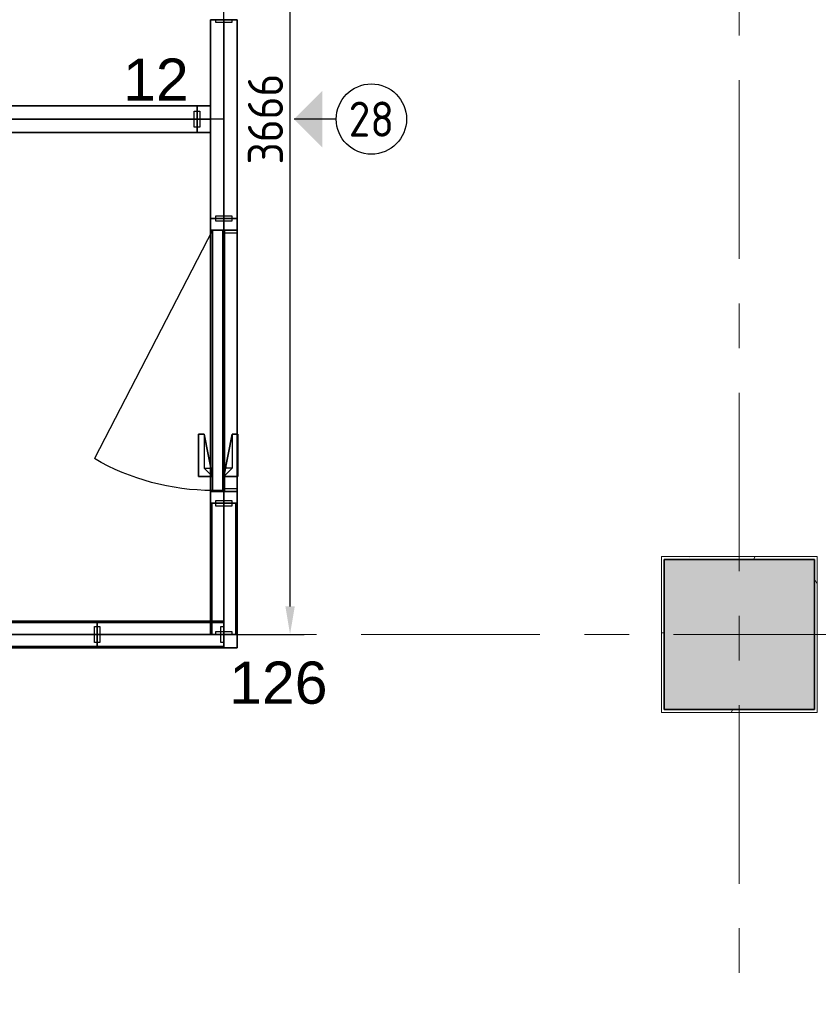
# Model space of a CAD drawing. Extents: x 3165 to 57695, y -7842 to 39081.
# Tile 77 of 248: x 40458 to 43298, y 7013 to 10515. Entities that reach past the tile are written whole.
import ezdxf
from ezdxf.enums import TextEntityAlignment as Align

# ---------------------------------------------------------------- set-up
doc = ezdxf.new("R2010")
doc.units = 0
doc.header["$LTSCALE"] = 50
doc.header["$PDSIZE"] = -5
doc.linetypes.add('HIDDEN2', pattern=[4.7625, 3.175, -1.5875])
doc.linetypes.add('Onderlegger 3e verdieping$0$stramien', pattern=[22.225, 12.7, -3.175, 3.175, -3.175])
doc.layers.get('0').update_dxf_attribs({"linetype": 'CONTINUOUS'})
doc.layers.get('DEFPOINTS').update_dxf_attribs({"linetype": 'CONTINUOUS'})
for name, color, linetype in [('AS-A38--_F----5', 2, 'CONTINUOUS'), ('AS-A38--_F---4-', 9, 'CONTINUOUS'), ('AS-I38-E_F----5_Deuren', 7, 'CONTINUOUS'), ('AS-I38-M_F----5_Deurmodulen', 7, 'CONTINUOUS'), ('AS-I38-M_F----5_Hoekaansluitingen', 7, 'CONTINUOUS'), ('AS-I38-M_F----5_Muuraansluitingen', 7, 'CONTINUOUS'), ('AS-I38-M_F----5_Wandmodulen', 7, 'CONTINUOUS'), ('AS-L32--_F----5', 84, 'CONTINUOUS'), ('AS-L32--_F---4-', 84, 'CONTINUOUS'), ('AS-L32--_F-23--', 84, 'CONTINUOUS'), ('AS-L32--_F123--', 84, 'CONTINUOUS'), ('AS-L38--', 7, 'CONTINUOUS'), ('AS-L38--_F----5', 7, 'CONTINUOUS'), ('AS-L38--_F---4-', 7, 'CONTINUOUS'), ('AS-L38--_F-23--', 3, 'CONTINUOUS'), ('AS-L38--_F1----', 2, 'CONTINUOUS'), ('AS-L38--_F1-----', 2, 'CONTINUOUS'), ('AS-L38--_F123--', 7, 'CONTINUOUS'), ('AS-L38GL_F---4-', 2, 'CONTINUOUS'), ('AS-L38GL_F123--', 3, 'CONTINUOUS'), ('AS-M38--_F123--_Wandlengte', 1, 'CONTINUOUS'), ('AS-T38--_F----5', 7, 'CONTINUOUS'), ('AS-T38--_F-23--', 7, 'CONTINUOUS'), ('IWTEKST', 2, 'CONTINUOUS')]:
    doc.layers.add(name, color=color, linetype=linetype)
doc.layers.add('AS-I38-1_F----5', color=2, linetype='CONTINUOUS', plot=False)
doc.layers.add('IWHARTWAND', color=6, linetype='CONTINUOUS', plot=False)
for name, color, linetype, lineweight in [('Onderlegger 3e verdieping$0$A-GENM', 8, 'CONTINUOUS', 18), ('Onderlegger 3e verdieping$0$S-COLS', 8, 'CONTINUOUS', 18), ('Onderlegger 3e verdieping$0$S-GRID', 8, 'CONTINUOUS', 18)]:
    doc.layers.add(name, color=color, linetype=linetype, lineweight=lineweight)
doc.styles.get("Standard").update_dxf_attribs({"font": 'isocp.shx'})
doc.dimstyles.new('CWall_F2_Wandlengte', dxfattribs={"dimscale": 50, "dimtxt": 2.5, "dimasz": 2, "dimexe": 1, "dimexo": 1, "dimgap": 0.5, "dimtad": 1, "dimdec": 0, "dimdsep": 46, "dimtxsty": 'Standard', "dimcen": 2.5, "dimclrt": 2, "dimadec": 0, "dimazin": 0, "dimtfac": 1, "dimtdec": 0, "dimtix": 1, "dimtmove": 2, "dimatfit": 0, "dimfxl": 0, "dimtolj": 1, "dimtzin": 0, "dimarcsym": 0})
pattern_1 = [(0, (869, 1360), (31.75, 31.75), [15.875, -47.625]), (90, (876.938, 1352.062), (-31.75, 31.75), [15.875, -47.625])]
pattern_2 = [(60, (616, 2090), (-43300, 25000), [300, -50000]), (60, (690, 2164), (-43300, 25000), [100, -50000]), (60, (645, 2190), (-43300, 25000), [100, -50000]), (150, (780, 2170), (-25000, -43300), [200, -50000])]
pattern_3 = [(0, (691.5, 1360), (29.7656, 59.5312), [0, -59.5312])]
pattern_4 = [(60, (616, 1230), (-43300, 25000), [300, -50000]), (60, (690, 1304), (-43300, 25000), [100, -50000]), (60, (645, 1330), (-43300, 25000), [100, -50000]), (150, (780, 1310), (-25000, -43300), [200, -50000])]
pattern_5 = [(60, (616, 370), (-43300, 25000), [300, -50000]), (60, (690, 444), (-43300, 25000), [100, -50000]), (60, (645, 470), (-43300, 25000), [100, -50000]), (150, (780, 450), (-25000, -43300), [200, -50000])]
pattern_6 = [(60, (150, 2090), (-43300, 25000), [300, -50000]), (60, (220, 2164), (-43300, 25000), [100, -50000]), (60, (180, 2190), (-43300, 25000), [100, -50000]), (150, (310, 2170), (-25000, -43300), [200, -50000])]
pattern_7 = [(0, (225, 1360), (29.766, 59.531), [0, -59.531])]
pattern_8 = [(60, (150, 1230), (-43300, 25000), [300, -50000]), (60, (220, 1304), (-43300, 25000), [100, -50000]), (60, (180, 1330), (-43300, 25000), [100, -50000]), (150, (310, 1310), (-25000, -43300), [200, -50000])]
pattern_9 = [(60, (150, 370), (-43300, 25000), [300, -50000]), (60, (220, 444), (-43300, 25000), [100, -50000]), (60, (180, 470), (-43300, 25000), [100, -50000]), (150, (310, 450), (-25000, -43300), [200, -50000])]
pattern_10 = [(60, (160, 2090), (-43300, 25000), [300, -50000]), (60, (230, 2164), (-43300, 25000), [100, -50000]), (60, (187, 2190), (-43300, 25000), [100, -50000]), (150, (320, 2170), (-25000, -43300), [200, -50000])]
pattern_11 = [(0, (233.25, 1360), (29.766, 59.531), [0, -59.531])]
pattern_12 = [(60, (160, 1230), (-43300, 25000), [300, -50000]), (60, (230, 1304), (-43300, 25000), [100, -50000]), (60, (187, 1330), (-43300, 25000), [100, -50000]), (150, (320, 1310), (-25000, -43300), [200, -50000])]
pattern_13 = [(60, (160, 370), (-43300, 25000), [300, -50000]), (60, (230, 444), (-43300, 25000), [100, -50000]), (60, (187, 470), (-43300, 25000), [100, -50000]), (150, (320, 450), (-25000, -43300), [200, -50000])]

# ---------------------------------------------------------------- blocks, each defined once
blk = doc.blocks.new('Onderlegger 3e verdieping$0$42_KA leemstuc betonkolomafwerking - Type-V46-Plotview 3e Verdieping - schaal 1 op 100')
at = {"layer": 'Onderlegger 3e verdieping$0$A-GENM'}
h = blk.add_hatch(dxfattribs=at)
h.set_pattern_fill('FP_140', color=256, style=0, pattern_type=2)
h.set_pattern_definition([(0, (-43016.6, -8328.2), (406.4, 101.6), [33.528, -271.272, 33.528, -271.272, -1625.6]), (0, (-43016.6, -8328.2), (406.4, 101.6), [-609.6, 33.528, -576.072, 33.528, -271.272, -711.2]), (0, (-43016.6, -8328.2), (406.4, 101.6), [-1524, 33.528, -169.672, 33.528, -474.472]), (120, (-42864.2, -8277.4), (-291.18818, 301.15272), [33.528, -271.272, 33.528, -1896.872]), (120, (-42864.2, -8277.4), (-291.18818, 301.15272), [-338.328, -271.272, 33.528, -576.072, -1016]), (120, (-42864.2, -8277.4), (-291.18818, 301.15272), [-1219.2, 33.528, -271.272, 33.528, -677.672]), (120, (-42864.2, -8277.4), (-291.18818, 301.15272), [-1557.528, -169.672, 33.528, -474.472]), (240, (-42813.4, -8074.2), (-115.21182, -402.75272), [33.528, -271.272, 33.528, -1896.872]), (240, (-42813.4, -8074.2), (-115.21182, -402.75272), [-338.328, -271.272, 33.528, -576.072, -1016]), (240, (-42813.4, -8074.2), (-115.21182, -402.75272), [-1219.2, 33.528, -271.272, 33.528, -677.672]), (240, (-42813.4, -8074.2), (-115.21182, -402.75272), [-1557.528, -169.672, 33.528, -474.472])])
h.paths.add_polyline_path([(-277, -277), (277, -277), (277, 277), (-277, 277), (-277, 237)], flags=0)
h.paths.add_polyline_path([(267, -267), (-267, -267), (-267, 267), (267, 267), (267, 237)], flags=0)
for p, q in [((277, 277), (-277, 277)), ((-277, 277), (-277, -277)), ((-267, 267), (267, 267)), ((-267, -267), (-267, 267)), ((267, 267), (267, -267)), ((277, -277), (277, 277)), ((-277, -277), (277, -277)), ((267, -267), (-267, -267))]:
    blk.add_line(p, q, dxfattribs=at)
blk = doc.blocks.new('Onderlegger 3e verdieping')
at = {"layer": 'Onderlegger 3e verdieping$0$S-COLS', "lineweight": 5}
blk.add_hatch(color=256, dxfattribs=at).paths.add_polyline_path([(43283.6, 8061.2), (43283.6, 8595.2), (42749.6, 8595.2), (42749.6, 8061.2)], flags=0)
at = {"layer": 'Onderlegger 3e verdieping$0$S-COLS', "lineweight": 35}
for p, q in [((43283.6, 8595.2), (42749.6, 8595.2)), ((42749.6, 8595.2), (42749.6, 8061.2)), ((43283.6, 8061.2), (43283.6, 8595.2)), ((42749.6, 8061.2), (43283.6, 8061.2))]:
    blk.add_line(p, q, dxfattribs=at)
at = {"layer": 'Onderlegger 3e verdieping$0$S-GRID', "linetype": 'Onderlegger 3e verdieping$0$stramien'}
for p, q in [((43016.6, 38080.6), (43016.6, 989.5)), ((35004.5, 8328.2), (56107.8, 8328.2))]:
    blk.add_line(p, q, dxfattribs=at)
at = {"layer": 'Onderlegger 3e verdieping$0$A-GENM'}
blk.add_blockref('Onderlegger 3e verdieping$0$42_KA leemstuc betonkolomafwerking - Type-V46-Plotview 3e Verdieping - schaal 1 op 100', (43016.6, 8328.2), dxfattribs=at)
blk = doc.blocks.new('QHK-13--_CTA01')
at = {"layer": 'AS-L38--_F----5', "linetype": 'HIDDEN2'}
blk.add_line((0, 0), (0, 0, 2700), dxfattribs=at)
at = {"layer": 'AS-L38--_F---4-'}
blk.add_line((-47.5, 47.5), (-47.5, 47.5, 2700), dxfattribs=at)
for points, invisible_edges in [([(0, 47.5, 2700), (0, -47.5, 2700), (47.5, -47.5, 2700), (-47.5, 47.5, 2700)], 4), ([(47.5, -47.5, 2700), (-47.5, 47.5, 2700), (-47.5, 0, 2700), (47.5, 0, 2700)], 1), ([(47.5, 0), (47.5, 0, 60), (47.5, -47.5, 60), (47.5, -47.5)], 1), ([(47.5, 0, 2660), (47.5, 0, 2700), (47.5, -47.5, 2700), (47.5, -47.5, 2660)], 1), ([(47.5, -47.5), (47.5, -47.5, 60), (0, -47.5, 60), (0, -47.5)], 4), ([(47.5, -47.5, 2660), (47.5, -47.5, 2700), (0, -47.5, 2700), (0, -47.5, 2660)], 4)]:
    blk.add_3dface(points, dxfattribs=dict(at, invisible_edges=invisible_edges))
for points in [[(47.5, 0, 60), (47.5, 0, 2660), (47.5, -47.5, 2660), (47.5, -47.5, 60)], [(47.5, -47.5, 60), (47.5, -47.5, 2660), (0, -47.5, 2660), (0, -47.5, 60)]]:
    blk.add_3dface(points, dxfattribs=at)
at = {"layer": 'AS-L38--_F123--'}
blk.add_lwpolyline([(0, -47.5), (47.5, -47.5), (47.5, 0)], dxfattribs=at)
at = {"layer": 'DEFPOINTS'}
blk.add_point((0, 0, 2700), dxfattribs=at)
at = {"layer": 'AS-I38-M_F----5_Hoekaansluitingen', "extrusion": (1, -6.12303e-17, 0)}
blk.add_text('D126', height=125, rotation=90, dxfattribs=at).set_placement((0, 2750), align=Align.MIDDLE_LEFT)
at = {"layer": 'AS-I38-M_F----5_Hoekaansluitingen', "extrusion": (0, -1, 0)}
blk.add_text('D126', height=125, rotation=90, dxfattribs=at).set_placement((0, 2750), align=Align.MIDDLE_LEFT)
blk = doc.blocks.new('WandNr2-_CTA01')
at = {"layer": 'AS-T38--_F-23--', "color": 0, "linetype": 'ByBlock'}
blk.add_line((0, -5), (0, -2), dxfattribs=at)
blk.add_circle((0, -7.5), 2.5, dxfattribs=at)
blk.add_solid([(0, -2), (2, -4), (-2, -4)], dxfattribs=at)
blk.add_attdef('WANDNR', text='', height=2.5, dxfattribs=at).set_placement((0, -7.5), align=Align.MIDDLE)
blk = doc.blocks.new('WandNr5o_CTA01')
at = {"layer": 'AS-T38--_F----5', "color": 0, "linetype": 'ByBlock'}
blk.add_circle((0, -18), 2.5, dxfattribs=at)
blk.add_attdef('WANDNR', text='', height=2.5, dxfattribs=at).set_placement((0, -18), align=Align.MIDDLE)
blk = doc.blocks.new('BvnAans-_CTA01')
at = {"layer": 'AS-L38--_F----5', "color": 0, "invisible_edges": 10}
blk.add_3dface([(0, 0), (1, 0), (1, 0, 1), (0, 0, 1)], dxfattribs=at)
at = {"layer": 'AS-L38--_F---4-', "invisible_edges": 10}
for points in [[(0, 0.5), (1, 0.5), (1, 0.5, 1), (0, 0.5, 1)], [(0, -0.5), (1, -0.5), (1, -0.5, 1), (0, -0.5, 1)]]:
    blk.add_3dface(points, dxfattribs=at)
at = {"layer": 'AS-L38--_F---4-'}
blk.add_3dface([(0, -0.5, 1), (0, 0.5, 1), (1, 0.5, 1), (1, -0.5, 1)], dxfattribs=at)
blk = doc.blocks.new('OndrAans_CTA01')
at = {"layer": 'AS-L38--_F----5', "color": 0, "invisible_edges": 10}
blk.add_3dface([(0, 0), (1, 0), (1, 0, 1), (0, 0, 1)], dxfattribs=at)
at = {"layer": 'AS-L38--_F---4-', "invisible_edges": 10}
for points in [[(0, 0.5), (1, 0.5), (1, 0.5, 1), (0, 0.5, 1)], [(0, -0.5), (1, -0.5), (1, -0.5, 1), (0, -0.5, 1)]]:
    blk.add_3dface(points, dxfattribs=at)
at = {"layer": 'AS-L38--_F123--', "color": 0}
blk.add_3dface([(0, -0.5), (1, -0.5), (1, 0.5), (0, 0.5)], dxfattribs=at)
blk = doc.blocks.new('Q0WDSTL-_CTA01')
at = {"layer": 'AS-L38--_F-23--'}
for p, q in [((0, 0.3), (0, 0.5)), ((0, -0.3), (0, -0.5))]:
    blk.add_line(p, q, dxfattribs=at)
at = {"layer": 'AS-L38--_F-23--', "color": 1}
blk.add_lwpolyline([(0, 0.3), (1, 0.3), (1, -0.3), (0, -0.3)], dxfattribs=at)
at = {"layer": 'AS-L38--_F1-----'}
blk.add_lwpolyline([(0, 0.5), (0, -0.5)], dxfattribs=at)
blk = doc.blocks.new('D1------_CTA01')
at = {"layer": 'AS-L38--_F----5', "color": 0}
blk.add_3dface([(0, 0), (1, 0), (1, 0, 1), (0, 0, 1)], dxfattribs=at)
at = {"layer": 'AS-L38--_F---4-'}
for points in [[(0, 0.5), (1, 0.5), (1, 0.5, 1), (0, 0.5, 1)], [(0, -0.5), (1, -0.5), (1, -0.5, 1), (0, -0.5, 1)]]:
    blk.add_3dface(points, dxfattribs=at)
blk = doc.blocks.new('QWND71--_CTA01')
at = {"layer": 'DEFPOINTS'}
blk.add_point((0, 0, 2700), dxfattribs=at)
at = {"layer": 'AS-L38--', "yscale": 95}
for name, p, xscale, zscale in [('BvnAans-_CTA01', (0, 0, 2660), 707, 40), ('OndrAans_CTA01', (0, 0), 707, 60), ('Q0WDSTL-_CTA01', (0, 0), 10, 10), ('D1------_CTA01', (0, 0, 1780), 707, 880), ('D1------_CTA01', (0, 0, 940), 707, 840), ('D1------_CTA01', (0, 0, 60), 707, 880)]:
    blk.add_blockref(name, p, dxfattribs=dict(at, xscale=xscale, zscale=zscale))
at = {"layer": 'AS-L38--', "xscale": 10, "yscale": 95, "zscale": 10, "rotation": 180}
blk.add_blockref('Q0WDSTL-_CTA01', (707, 0), dxfattribs=at)
at = {"layer": 'AS-I38-1_F----5', "extrusion": (0, -1, 0)}
blk.add_text('3', height=90, dxfattribs=at).set_placement((40, 130))
at = {"layer": 'AS-I38-M_F----5_Wandmodulen', "extrusion": (0, -1, 0)}
blk.add_text('AH', height=125, rotation=90, dxfattribs=at).set_placement((353.5, 2750), align=Align.MIDDLE_LEFT)
blk = doc.blocks.new('3ADRDRP-_CTA01')
at = {"layer": 'AS-L38--_F----5', "color": 0}
blk.add_3dface([(0, 0), (1, 0), (1, 0, 1), (0, 0, 1)], dxfattribs=at)
at = {"layer": 'AS-L38--_F---4-'}
mesh = blk.add_polymesh((6, 3), dxfattribs=at)
for k, corner in enumerate([(1, -0.5, 1), (1, -0.5), (1, -0.5), (0, -0.5, 1), (0, -0.5), (0, -0.5), (0, 0.5, 1), (0, 0.5), (0, -0.5), (1, 0.5, 1), (1, 0.5), (1, -0.5), (1, 0.5, 1), (1, 0.5, 1), (1, -0.5, 1), (0, 0.5, 1), (0, 0.5, 1), (0, -0.5, 1)]):
    mesh.set_mesh_vertex(divmod(k, 3), corner)
blk = doc.blocks.new('Q0DRSTL-_CTA01')
at = {"layer": 'AS-L38--_F----5', "color": 0}
blk.add_3dface([(0, 0), (1, 0), (1, 0, 1), (0, 0, 1)], dxfattribs=at)
at = {"layer": 'AS-L38--_F-23--', "color": 0}
for p, q in [((0, 0.5), (0, 0.3)), ((1, 0.5), (1, 0)), ((1, 0), (1.25, 0)), ((0, -0.5), (0, -0.3))]:
    blk.add_line(p, q, dxfattribs=at)
for points in [[(1, 0.5), (0, 0.5)], [(0, -0.5), (1.25, -0.5), (1.25, 0)]]:
    blk.add_lwpolyline(points, dxfattribs=at)
at = {"layer": 'AS-L38--_F1----', "color": 0}
blk.add_lwpolyline([(0, -0.5), (1, -0.5), (1, 0.5), (0, 0.5)], close=True, dxfattribs=at)
at = {"layer": 'AS-L38--_F---4-'}
mesh = blk.add_polymesh((6, 3), dxfattribs=at)
for k, corner in enumerate([(1, -0.5, 1), (1, -0.5), (1, -0.5), (0, -0.5, 1), (0, -0.5), (0, -0.5), (0, 0.5, 1), (0, 0.5), (0, -0.5), (1, 0.5, 1), (1, 0.5), (1, -0.5), (1, 0.5, 1), (1, 0.5, 1), (1, -0.5, 1), (0, 0.5, 1), (0, 0.5, 1), (0, -0.5, 1)]):
    mesh.set_mesh_vertex(divmod(k, 3), corner)
blk = doc.blocks.new('ddch1---_CTA01')
at = {"layer": 'AS-L32--_F----5', "color": 1}
for p, q in [((0, 0.075), (1, 0.075, 0.5)), ((1, 0.075, 0.5), (0, 0.075, 1))]:
    blk.add_line(p, q, dxfattribs=at)
at = {"layer": 'AS-L32--_F----5', "color": 1, "linetype": 'HIDDEN2'}
for p, q in [((0, -0.075), (1, -0.075, 0.5)), ((1, -0.075, 0.5), (0, -0.075, 1))]:
    blk.add_line(p, q, dxfattribs=at)
at = {"layer": 'AS-L32--_F----5'}
blk.add_3dface([(0, 0), (0, 0, 1), (1, 0, 1), (1, 0)], dxfattribs=at)
at = {"layer": 'AS-L32--_F---4-'}
for points in [[(0, 1), (0, 1, 1), (1, 1, 1), (1, 1)], [(0, 1), (0, 0), (0, 0, 1), (0, 1, 1)], [(0, 0, 1), (0, 1, 1), (1, 1, 1), (1, 0, 1)], [(1, 1, 1), (1, 0, 1), (1, 0), (1, 1)], [(0, 0), (0, 0, 1), (1, 0, 1), (1, 0)]]:
    blk.add_3dface(points, dxfattribs=at)
at = {"layer": 'AS-L32--_F123--', "color": 1}
blk.add_line((0, 1), (0.8776, 11.4994), dxfattribs=at)
at = {"layer": 'AS-L32--_F123--'}
for p, q in [((1, 1), (0, 1)), ((0, 1), (0, 0)), ((1, 0), (1, 1)), ((0, 0), (1, 0))]:
    blk.add_line(p, q, dxfattribs=at)
at = {"layer": 'AS-L32--_F123--', "color": 1}
blk.add_ellipse((0, 1), major_axis=(0, 21.9), ratio=0.045662, start_param=-1.570796, end_param=-1.070796, dxfattribs=at)
at = {"layer": 'DEFPOINTS'}
blk.add_point((0, 0), dxfattribs=at)
blk.add_point((0, 0), dxfattribs=at)
blk = doc.blocks.new('KlnkRcht_CTA01')
at = {"layer": 'AS-L32--_F----5'}
blk.add_polyline3d([(-0.5, 0, -0.5), (0.5, 0, -0.5), (0.5, 0, 0.5), (-0.5, 0, 0.5)], close=True, dxfattribs=at)
at = {"layer": 'AS-L32--_F-23--'}
for p, q in [((0.3, -0.6, -0.5), (0.3, 0, -0.5)), ((0.5, 0, -0.5), (0.5, -1, -0.5)), ((-0.5, -1, -0.5), (-0.5, -0.6, -0.5)), ((-0.5, -0.6, -0.5), (0.3, -0.6, -0.5)), ((0.5, -1, -0.5), (-0.5, -1, -0.5))]:
    blk.add_line(p, q, dxfattribs=at)
at = {"layer": 'AS-L32--_F---4-'}
mesh = blk.add_polyface(dxfattribs=at)
corners = [(0.5, 0, -0.5), (0.5, -1, -0.5), (-0.5, -1, -0.5), (-0.5, -0.6, -0.5), (0.3, -0.6, -0.5), (0.3, 0, -0.5), (0.5, 0, 0.5), (0.5, -1, 0.5), (-0.5, -1, 0.5), (-0.5, -0.6, 0.5), (0.3, -0.6, 0.5), (0.3, 0, 0.5)]
mesh.append_faces([[corners[k] for k in face] for face in [(0, 1, 7, 6), (1, 2, 8, 7), (2, 3, 9, 8)]])
mesh.append_faces([[corners[k] for k in face] for face in [(6, 10, 11)]], dxfattribs={"vtx0": -1})
mesh.append_faces([[corners[k] for k in face] for face in [(6, 9, 10)]], dxfattribs={"vtx0": -1, "vtx2": -1})
mesh.append_faces([[corners[k] for k in face] for face in [(6, 7, 8, 9)]], dxfattribs={"vtx3": -1})
blk = doc.blocks.new('QDR-12--_CTA01')
at = {"layer": 'DEFPOINTS'}
blk.add_point((0, 0, 2700), dxfattribs=at)
at = {"layer": 'AS-L38--'}
for name, p, xscale, yscale, zscale in [('ddch1---_CTA01', (971.5, 0, 10), -926, 40, 2585), ('KlnkRcht_CTA01', (170.5, 40, 1050), -150, -50, 20), ('BvnAans-_CTA01', (0, 0, 2660), 1013, 95, 40), ('Q0WDSTL-_CTA01', (0, 0), 10, 95, 10), ('3ADRDRP-_CTA01', (0, 0, 2595), 1013, 95, 65), ('Q0DRSTL-_CTA01', (0, 0), 41.5, 95, 2595), ('Q0DRSTL-_CTA01', (1013, 0), -41.5, 95, 2595), ('KlnkRcht_CTA01', (170.5, 0, 1050), -150, 50, 20)]:
    blk.add_blockref(name, p, dxfattribs=dict(at, xscale=xscale, yscale=yscale, zscale=zscale))
at = {"layer": 'AS-L38--', "xscale": 10, "yscale": 95, "zscale": 10, "rotation": 180}
blk.add_blockref('Q0WDSTL-_CTA01', (1013, 0), dxfattribs=at)
at = {"layer": 'AS-I38-E_F----5_Deuren', "extrusion": (0, -1, 0)}
blk.add_text('926x2585', height=90, dxfattribs=at).set_placement((95.5, 175), align=Align.BOTTOM_LEFT)
at = {"layer": 'AS-I38-M_F----5_Deurmodulen', "extrusion": (0, -1, 0)}
blk.add_text('DA', height=125, rotation=90, dxfattribs=at).set_placement((506.5, 2750), align=Align.MIDDLE_LEFT)
blk = doc.blocks.new('QEND13--_CTA01')
at = {"layer": 'AS-L38--_F----5', "linetype": 'HIDDEN2'}
blk.add_line((95, 0), (95, 0, 2700), dxfattribs=at)
at = {"layer": 'AS-L38--_F----5', "invisible_edges": 1}
for points in [[(0, 0), (0, 0, 60), (47.5, 0, 60), (47.5, 0)], [(0, 0, 2660), (0, 0, 2700), (47.5, 0, 2700), (47.5, 0, 2660)]]:
    blk.add_3dface(points, dxfattribs=at)
at = {"layer": 'AS-L38--_F----5'}
blk.add_3dface([(0, 0, 60), (0, 0, 2660), (47.5, 0, 2660), (47.5, 0, 60)], dxfattribs=at)
at = {"layer": 'AS-L38--_F---4-', "invisible_edges": 1}
for points in [[(47.5, 47.5), (47.5, 47.5, 60), (0, 47.5, 60), (0, 47.5)], [(47.5, 47.5, 2660), (47.5, 47.5, 2700), (0, 47.5, 2700), (0, 47.5, 2660)], [(0, -47.5), (0, -47.5, 60), (47.5, -47.5, 60), (47.5, -47.5)], [(0, -47.5, 2660), (0, -47.5, 2700), (47.5, -47.5, 2700), (47.5, -47.5, 2660)]]:
    blk.add_3dface(points, dxfattribs=at)
at = {"layer": 'AS-L38--_F---4-'}
for points in [[(47.5, 47.5, 60), (47.5, 47.5, 2660), (0, 47.5, 2660), (0, 47.5, 60)], [(0, -47.5, 2700), (47.5, -47.5, 2700), (47.5, 47.5, 2700), (0, 47.5, 2700)], [(47.5, -47.5), (47.5, -47.5, 60), (47.5, 47.5, 60), (47.5, 47.5)], [(47.5, -47.5, 60), (47.5, -47.5, 2660), (47.5, 47.5, 2660), (47.5, 47.5, 60)], [(47.5, -47.5, 2660), (47.5, -47.5, 2700), (47.5, 47.5, 2700), (47.5, 47.5, 2660)], [(0, -47.5, 60), (0, -47.5, 2660), (47.5, -47.5, 2660), (47.5, -47.5, 60)]]:
    blk.add_3dface(points, dxfattribs=at)
at = {"layer": 'AS-L38--_F123--'}
blk.add_lwpolyline([(0, -47.5), (47.5, -47.5), (47.5, 47.5), (0, 47.5)], dxfattribs=at)
at = {"layer": 'DEFPOINTS'}
blk.add_point((95, 0, 2700), dxfattribs=at)
at = {"layer": 'AS-L38--', "xscale": 10, "yscale": 95, "zscale": 10}
blk.add_blockref('Q0WDSTL-_CTA01', (0, 0), dxfattribs=at)
at = {"layer": 'AS-I38-M_F----5_Muuraansluitingen', "extrusion": (0, -1, 0)}
blk.add_text('D12', height=125, rotation=90, dxfattribs=at).set_placement((95, 2750), align=Align.MIDDLE_LEFT)
blk = doc.blocks.new('QWND87--_CTA01')
at = {"layer": 'AS-A38--_F----5', "extrusion": (0, -1, 0)}
h = blk.add_hatch(dxfattribs=at)
h.set_pattern_fill('CROSS', color=256, scale=5, style=0)
h.set_pattern_definition(pattern_1)
h.paths.add_polyline_path([(0, 940), (1738, 940), (1738, 1780), (0, 1780)])
at = {"layer": 'AS-A38--_F---4-', "extrusion": (0, -1, 0)}
h = blk.add_hatch(dxfattribs=at)
h.set_pattern_fill('CROSS', color=256, scale=5, style=0)
h.set_pattern_definition(pattern_1)
h.paths.add_polyline_path([(0, 940), (1738, 940), (1738, 1780), (0, 1780)])
h = blk.add_hatch(dxfattribs=at)
h.set_pattern_fill('CROSS', color=256, scale=5, style=0)
h.set_pattern_definition(pattern_1)
h.paths.add_polyline_path([(0, 940), (1738, 940), (1738, 1780), (0, 1780)])
at = {"layer": 'DEFPOINTS'}
blk.add_point((0, 0, 2700), dxfattribs=at)
at = {"layer": 'AS-L38--', "yscale": 95}
for name, p, xscale, zscale in [('BvnAans-_CTA01', (0, 0, 2660), 1738, 40), ('OndrAans_CTA01', (0, 0), 1738, 60), ('Q0WDSTL-_CTA01', (0, 0), 10, 10), ('D1------_CTA01', (0, 0, 1780), 1738, 880), ('D1------_CTA01', (0, 0, 940), 1738, 840), ('D1------_CTA01', (0, 0, 60), 1738, 880)]:
    blk.add_blockref(name, p, dxfattribs=dict(at, xscale=xscale, zscale=zscale))
at = {"layer": 'AS-L38--', "xscale": 10, "yscale": 95, "zscale": 10, "rotation": 180}
blk.add_blockref('Q0WDSTL-_CTA01', (1738, 0), dxfattribs=at)
at = {"layer": 'AS-I38-1_F----5', "extrusion": (0, -1, 0)}
blk.add_text('98', height=90, dxfattribs=at).set_placement((40, 130))
at = {"layer": 'AS-I38-M_F----5_Wandmodulen', "extrusion": (0, -1, 0)}
blk.add_text('AH-Z1', height=125, rotation=90, dxfattribs=at).set_placement((869, 2750), align=Align.MIDDLE_LEFT)
blk = doc.blocks.new('QPGLAS--_CTA01')
at = {"layer": 'AS-L38--_F----5', "color": 0}
blk.add_3dface([(0, 0), (1, 0), (1, 0, 1), (0, 0, 1)], dxfattribs=at)
at = {"layer": 'AS-L38GL_F123--'}
blk.add_line((0, 0), (1, 0), dxfattribs=at)
at = {"layer": 'AS-L38GL_F---4-'}
mesh = blk.add_polymesh((6, 3), dxfattribs=at)
for k, corner in enumerate([(1, -0.45, 1), (1, -0.45), (1, -0.45), (0, -0.45, 1), (0, -0.45), (0, -0.45), (0, 0.45, 1), (0, 0.45), (0, -0.45), (1, 0.45, 1), (1, 0.45), (1, -0.45), (1, 0.45, 1), (1, 0.45, 1), (1, -0.45, 1), (0, 0.45, 1), (0, 0.45, 1), (0, -0.45, 1)]):
    mesh.set_mesh_vertex(divmod(k, 3), corner)
blk = doc.blocks.new('O4------_CTA01')
blk.add_blockref('QPGLAS--_CTA01', (0, 0))
blk = doc.blocks.new('QWND68--_CTA01')
at = {"layer": 'AS-A38--_F----5', "extrusion": (0, -1, 0)}
h = blk.add_hatch(dxfattribs=at)
h.set_pattern_fill('GLAS2', color=256, scale=50, angle=60, style=0, pattern_type=2)
h.set_pattern_definition(pattern_2)
h.paths.add_polyline_path([(0, 1780), (1383, 1780), (1383, 2660), (0, 2660)])
h = blk.add_hatch(dxfattribs=at)
h.set_pattern_fill('GLAS2', color=256, scale=50, angle=60, style=0, pattern_type=2)
h.set_pattern_definition(pattern_4)
h.paths.add_polyline_path([(0, 940), (1383, 940), (1383, 1780), (0, 1780)])
h = blk.add_hatch(dxfattribs=at)
h.set_pattern_fill('GLAS2', color=256, scale=50, angle=60, style=0, pattern_type=2)
h.set_pattern_definition(pattern_5)
h.paths.add_polyline_path([(0, 60), (1383, 60), (1383, 940), (0, 940)])
h = blk.add_hatch(dxfattribs=at)
h.set_pattern_fill('DOTS', color=256, scale=37.5, style=0)
h.set_pattern_definition(pattern_3)
h.paths.add_polyline_path([(10, 950), (1373, 950), (1373, 1770), (10, 1770)])
at = {"layer": 'AS-A38--_F---4-', "extrusion": (0, -1, 0)}
h = blk.add_hatch(dxfattribs=at)
h.set_pattern_fill('GLAS2', color=256, scale=50, angle=60, style=0, pattern_type=2)
h.set_pattern_definition(pattern_2)
h.paths.add_polyline_path([(0, 1780), (1383, 1780), (1383, 2660), (0, 2660)])
h = blk.add_hatch(dxfattribs=at)
h.set_pattern_fill('GLAS2', color=256, scale=50, angle=60, style=0, pattern_type=2)
h.set_pattern_definition(pattern_4)
h.paths.add_polyline_path([(0, 940), (1383, 940), (1383, 1780), (0, 1780)])
h = blk.add_hatch(dxfattribs=at)
h.set_pattern_fill('GLAS2', color=256, scale=50, angle=60, style=0, pattern_type=2)
h.set_pattern_definition(pattern_5)
h.paths.add_polyline_path([(0, 60), (1383, 60), (1383, 940), (0, 940)])
h = blk.add_hatch(dxfattribs=at)
h.set_pattern_fill('DOTS', color=256, scale=37.5, style=0)
h.set_pattern_definition(pattern_3)
h.paths.add_polyline_path([(10, 950), (1373, 950), (1373, 1770), (10, 1770)])
h = blk.add_hatch(dxfattribs=at)
h.set_pattern_fill('GLAS2', color=256, scale=50, angle=60, style=0, pattern_type=2)
h.set_pattern_definition(pattern_2)
h.paths.add_polyline_path([(0, 1780), (1383, 1780), (1383, 2660), (0, 2660)])
h = blk.add_hatch(dxfattribs=at)
h.set_pattern_fill('GLAS2', color=256, scale=50, angle=60, style=0, pattern_type=2)
h.set_pattern_definition(pattern_4)
h.paths.add_polyline_path([(0, 940), (1383, 940), (1383, 1780), (0, 1780)])
h = blk.add_hatch(dxfattribs=at)
h.set_pattern_fill('GLAS2', color=256, scale=50, angle=60, style=0, pattern_type=2)
h.set_pattern_definition(pattern_5)
h.paths.add_polyline_path([(0, 60), (1383, 60), (1383, 940), (0, 940)])
h = blk.add_hatch(dxfattribs=at)
h.set_pattern_fill('DOTS', color=256, scale=37.5, style=0)
h.set_pattern_definition(pattern_3)
h.paths.add_polyline_path([(10, 950), (1373, 950), (1373, 1770), (10, 1770)])
at = {"layer": 'DEFPOINTS'}
blk.add_point((0, 0, 2700), dxfattribs=at)
at = {"layer": 'AS-L38--', "yscale": 95}
for name, p, xscale, zscale in [('BvnAans-_CTA01', (0, 0, 2660), 1383, 40), ('OndrAans_CTA01', (0, 0), 1383, 60), ('Q0WDSTL-_CTA01', (0, 0), 10, 10), ('O4------_CTA01', (0, 0, 1780), 1383, 880), ('O4------_CTA01', (0, 0, 940), 1383, 840), ('O4------_CTA01', (0, 0, 60), 1383, 880)]:
    blk.add_blockref(name, p, dxfattribs=dict(at, xscale=xscale, zscale=zscale))
at = {"layer": 'AS-L38--', "xscale": 10, "yscale": 95, "zscale": 10, "rotation": 180}
blk.add_blockref('Q0WDSTL-_CTA01', (1383, 0), dxfattribs=at)
at = {"layer": 'AS-I38-1_F----5', "extrusion": (0, -1, 0)}
blk.add_text('2', height=90, dxfattribs=at).set_placement((40, 130))
at = {"layer": 'AS-I38-M_F----5_Wandmodulen', "extrusion": (0, -1, 0)}
blk.add_text('GH', height=125, rotation=90, dxfattribs=at).set_placement((691.5, 2750), align=Align.MIDDLE_LEFT)
blk = doc.blocks.new('QWND70--_CTA01')
at = {"layer": 'AS-A38--_F----5', "extrusion": (0, -1, 0)}
h = blk.add_hatch(dxfattribs=at)
h.set_pattern_fill('GLAS2', color=256, scale=50, angle=60, style=0, pattern_type=2)
h.set_pattern_definition(pattern_6)
h.paths.add_polyline_path([(0, 1780), (450, 1780), (450, 2660), (0, 2660)])
h = blk.add_hatch(dxfattribs=at)
h.set_pattern_fill('GLAS2', color=256, scale=50, angle=60, style=0, pattern_type=2)
h.set_pattern_definition(pattern_8)
h.paths.add_polyline_path([(0, 940), (450, 940), (450, 1780), (0, 1780)])
h = blk.add_hatch(dxfattribs=at)
h.set_pattern_fill('GLAS2', color=256, scale=50, angle=60, style=0, pattern_type=2)
h.set_pattern_definition(pattern_9)
h.paths.add_polyline_path([(0, 60), (450, 60), (450, 940), (0, 940)])
h = blk.add_hatch(dxfattribs=at)
h.set_pattern_fill('DOTS', color=256, scale=37.5, style=0)
h.set_pattern_definition(pattern_7)
h.paths.add_polyline_path([(10, 950), (440, 950), (440, 1770), (10, 1770)])
at = {"layer": 'AS-A38--_F---4-', "extrusion": (0, -1, 0)}
h = blk.add_hatch(dxfattribs=at)
h.set_pattern_fill('GLAS2', color=256, scale=50, angle=60, style=0, pattern_type=2)
h.set_pattern_definition(pattern_6)
h.paths.add_polyline_path([(0, 1780), (450, 1780), (450, 2660), (0, 2660)])
h = blk.add_hatch(dxfattribs=at)
h.set_pattern_fill('GLAS2', color=256, scale=50, angle=60, style=0, pattern_type=2)
h.set_pattern_definition(pattern_8)
h.paths.add_polyline_path([(0, 940), (450, 940), (450, 1780), (0, 1780)])
h = blk.add_hatch(dxfattribs=at)
h.set_pattern_fill('GLAS2', color=256, scale=50, angle=60, style=0, pattern_type=2)
h.set_pattern_definition(pattern_9)
h.paths.add_polyline_path([(0, 60), (450, 60), (450, 940), (0, 940)])
h = blk.add_hatch(dxfattribs=at)
h.set_pattern_fill('DOTS', color=256, scale=37.5, style=0)
h.set_pattern_definition(pattern_7)
h.paths.add_polyline_path([(10, 950), (440, 950), (440, 1770), (10, 1770)])
h = blk.add_hatch(dxfattribs=at)
h.set_pattern_fill('GLAS2', color=256, scale=50, angle=60, style=0, pattern_type=2)
h.set_pattern_definition(pattern_6)
h.paths.add_polyline_path([(0, 1780), (450, 1780), (450, 2660), (0, 2660)])
h = blk.add_hatch(dxfattribs=at)
h.set_pattern_fill('GLAS2', color=256, scale=50, angle=60, style=0, pattern_type=2)
h.set_pattern_definition(pattern_8)
h.paths.add_polyline_path([(0, 940), (450, 940), (450, 1780), (0, 1780)])
h = blk.add_hatch(dxfattribs=at)
h.set_pattern_fill('GLAS2', color=256, scale=50, angle=60, style=0, pattern_type=2)
h.set_pattern_definition(pattern_9)
h.paths.add_polyline_path([(0, 60), (450, 60), (450, 940), (0, 940)])
h = blk.add_hatch(dxfattribs=at)
h.set_pattern_fill('DOTS', color=256, scale=37.5, style=0)
h.set_pattern_definition(pattern_7)
h.paths.add_polyline_path([(10, 950), (440, 950), (440, 1770), (10, 1770)])
at = {"layer": 'DEFPOINTS'}
blk.add_point((0, 0, 2700), dxfattribs=at)
at = {"layer": 'AS-L38--', "yscale": 95}
for name, p, xscale, zscale in [('BvnAans-_CTA01', (0, 0, 2660), 450, 40), ('OndrAans_CTA01', (0, 0), 450, 60), ('Q0WDSTL-_CTA01', (0, 0), 10, 10), ('O4------_CTA01', (0, 0, 1780), 450, 880), ('O4------_CTA01', (0, 0, 940), 450, 840), ('O4------_CTA01', (0, 0, 60), 450, 880)]:
    blk.add_blockref(name, p, dxfattribs=dict(at, xscale=xscale, zscale=zscale))
at = {"layer": 'AS-L38--', "xscale": 10, "yscale": 95, "zscale": 10, "rotation": 180}
blk.add_blockref('Q0WDSTL-_CTA01', (450, 0), dxfattribs=at)
at = {"layer": 'AS-I38-1_F----5', "extrusion": (0, -1, 0)}
blk.add_text('98', height=90, dxfattribs=at).set_placement((40, 130))
at = {"layer": 'AS-I38-M_F----5_Wandmodulen', "extrusion": (0, -1, 0)}
blk.add_text('GH', height=125, rotation=90, dxfattribs=at).set_placement((225, 2750), align=Align.MIDDLE_LEFT)
blk = doc.blocks.new('QWND76--_CTA01')
at = {"layer": 'AS-A38--_F----5', "extrusion": (0, -1, 0)}
h = blk.add_hatch(dxfattribs=at)
h.set_pattern_fill('GLAS2', color=256, scale=50, angle=60, style=0, pattern_type=2)
h.set_pattern_definition(pattern_10)
h.paths.add_polyline_path([(0, 1780), (466.5, 1780), (466.5, 2660), (0, 2660)])
h = blk.add_hatch(dxfattribs=at)
h.set_pattern_fill('GLAS2', color=256, scale=50, angle=60, style=0, pattern_type=2)
h.set_pattern_definition(pattern_12)
h.paths.add_polyline_path([(0, 940), (466.5, 940), (466.5, 1780), (0, 1780)])
h = blk.add_hatch(dxfattribs=at)
h.set_pattern_fill('GLAS2', color=256, scale=50, angle=60, style=0, pattern_type=2)
h.set_pattern_definition(pattern_13)
h.paths.add_polyline_path([(0, 60), (466.5, 60), (466.5, 940), (0, 940)])
h = blk.add_hatch(dxfattribs=at)
h.set_pattern_fill('DOTS', color=256, scale=37.5, style=0)
h.set_pattern_definition(pattern_11)
h.paths.add_polyline_path([(10, 950), (456.5, 950), (456.5, 1770), (10, 1770)])
at = {"layer": 'AS-A38--_F---4-', "extrusion": (0, -1, 0)}
h = blk.add_hatch(dxfattribs=at)
h.set_pattern_fill('GLAS2', color=256, scale=50, angle=60, style=0, pattern_type=2)
h.set_pattern_definition(pattern_10)
h.paths.add_polyline_path([(0, 1780), (466.5, 1780), (466.5, 2660), (0, 2660)])
h = blk.add_hatch(dxfattribs=at)
h.set_pattern_fill('GLAS2', color=256, scale=50, angle=60, style=0, pattern_type=2)
h.set_pattern_definition(pattern_12)
h.paths.add_polyline_path([(0, 940), (466.5, 940), (466.5, 1780), (0, 1780)])
h = blk.add_hatch(dxfattribs=at)
h.set_pattern_fill('GLAS2', color=256, scale=50, angle=60, style=0, pattern_type=2)
h.set_pattern_definition(pattern_13)
h.paths.add_polyline_path([(0, 60), (466.5, 60), (466.5, 940), (0, 940)])
h = blk.add_hatch(dxfattribs=at)
h.set_pattern_fill('DOTS', color=256, scale=37.5, style=0)
h.set_pattern_definition(pattern_11)
h.paths.add_polyline_path([(10, 950), (456.5, 950), (456.5, 1770), (10, 1770)])
h = blk.add_hatch(dxfattribs=at)
h.set_pattern_fill('GLAS2', color=256, scale=50, angle=60, style=0, pattern_type=2)
h.set_pattern_definition(pattern_10)
h.paths.add_polyline_path([(0, 1780), (466.5, 1780), (466.5, 2660), (0, 2660)])
h = blk.add_hatch(dxfattribs=at)
h.set_pattern_fill('GLAS2', color=256, scale=50, angle=60, style=0, pattern_type=2)
h.set_pattern_definition(pattern_12)
h.paths.add_polyline_path([(0, 940), (466.5, 940), (466.5, 1780), (0, 1780)])
h = blk.add_hatch(dxfattribs=at)
h.set_pattern_fill('GLAS2', color=256, scale=50, angle=60, style=0, pattern_type=2)
h.set_pattern_definition(pattern_13)
h.paths.add_polyline_path([(0, 60), (466.5, 60), (466.5, 940), (0, 940)])
h = blk.add_hatch(dxfattribs=at)
h.set_pattern_fill('DOTS', color=256, scale=37.5, style=0)
h.set_pattern_definition(pattern_11)
h.paths.add_polyline_path([(10, 950), (456.5, 950), (456.5, 1770), (10, 1770)])
at = {"layer": 'DEFPOINTS'}
blk.add_point((0, 0, 2700), dxfattribs=at)
at = {"layer": 'AS-L38--', "yscale": 95}
for name, p, xscale, zscale in [('BvnAans-_CTA01', (0, 0, 2660), 466.5, 40), ('OndrAans_CTA01', (0, 0), 466.5, 60), ('Q0WDSTL-_CTA01', (0, 0), 10, 10), ('O4------_CTA01', (0, 0, 1780), 466.5, 880), ('O4------_CTA01', (0, 0, 940), 466.5, 840), ('O4------_CTA01', (0, 0, 60), 466.5, 880)]:
    blk.add_blockref(name, p, dxfattribs=dict(at, xscale=xscale, zscale=zscale))
at = {"layer": 'AS-L38--', "xscale": 10, "yscale": 95, "zscale": 10, "rotation": 180}
blk.add_blockref('Q0WDSTL-_CTA01', (466.5, 0), dxfattribs=at)
at = {"layer": 'AS-I38-1_F----5', "extrusion": (0, -1, 0)}
blk.add_text('1', height=90, dxfattribs=at).set_placement((40, 130))
at = {"layer": 'AS-I38-M_F----5_Wandmodulen', "extrusion": (0, -1, 0)}
blk.add_text('GH', height=125, rotation=90, dxfattribs=at).set_placement((233.2, 2750), align=Align.MIDDLE_LEFT)
blk = doc.blocks.new('*D465')
at = {"layer": 'AS-M38--_F123--_Wandlengte', "color": 0, "lineweight": -2}
for p, q in [((41233.6, 11994.2), (41469.4, 11994.2)), ((41419.4, 8428.2), (41419.4, 11894.2)), ((41233.6, 8328.2), (41469.4, 8328.2))]:
    blk.add_line(p, q, dxfattribs=at)
at = {"layer": 'AS-M38--_F123--_Wandlengte', "color": 0}
for points in [[(41402.8, 11894.2), (41436.1, 11894.2), (41419.4, 11994.2)], [(41402.8, 8428.2), (41436.1, 8428.2), (41419.4, 8328.2)]]:
    blk.add_solid(points, dxfattribs=at)
at = {"layer": 'DEFPOINTS', "color": 0}
for p in [(41183.6, 11994.2), (41419.4, 11994.2), (41183.6, 8328.2)]:
    blk.add_point(p, dxfattribs=at)
at = {"layer": 'AS-M38--_F123--_Wandlengte', "color": 2, "insert": (41331.9, 10161.2), "char_height": 125, "attachment_point": 5, "rotation": 90}
blk.add_mtext('\\A1;3666', dxfattribs=at)

msp = doc.modelspace()

# ---------------------------------------------------------------- linework, layer by layer
at = {"layer": 'IWHARTWAND'}
for p, q in [((41183.6, 8328.2), (41183.6, 11994.2)), ((41183.6, 10161.2), (37687.6, 10161.2)), ((41183.6, 8328.2), (37687.6, 8328.2))]:
    msp.add_line(p, q, dxfattribs=at)

# ---------------------------------------------------------------- block references
msp.add_blockref('Onderlegger 3e verdieping', (0, 0))
at = {"layer": 'AS-L38--', "rotation": 90.00000000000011}
for name, p in [('QWND71--_CTA01', (41183.6, 9807.7)), ('QDR-12--_CTA01', (41183.6, 8794.7)), ('QWND76--_CTA01', (41183.6, 8328.2))]:
    msp.add_blockref(name, p, dxfattribs=at)
at = {"layer": 'AS-L38--', "extrusion": (1, 0, 0)}
ref = msp.add_blockref('WandNr5o_CTA01', (10161.2, -100, 41183.6), dxfattribs=dict(at, xscale=50, yscale=50, zscale=50))
ref.add_attrib('WANDNR', '28', dxfattribs={"layer": 'AS-T38--_F----5', "color": 0, "linetype": 'ByBlock', "extrusion": (1, 0, 0), "height": 125}).set_placement((10161.2, -1000, 41183.6), align=Align.MIDDLE)
at = {"layer": 'AS-L38--'}
ref = msp.add_blockref('WandNr2-_CTA01', (41333.6, 10161.2), dxfattribs=dict(at, xscale=50, yscale=50, zscale=50, rotation=90))
ref.add_attrib('WANDNR', '28', dxfattribs={"layer": 'AS-T38--_F-23--', "color": 0, "linetype": 'ByBlock', "height": 125}).set_placement((41708.6, 10161.2), align=Align.MIDDLE)
for name, p in [('QWND87--_CTA01', (39350.6, 10161.2)), ('QEND13--_CTA01', (41088.6, 10161.2)), ('QHK-13--_CTA01', (41183.6, 8328.2)), ('QWND68--_CTA01', (39350.6, 8328.2)), ('QWND70--_CTA01', (40733.6, 8328.2))]:
    msp.add_blockref(name, p, dxfattribs=at)

# ---------------------------------------------------------------- texts
at = {"layer": 'IWTEKST', "char_height": 150, "width": 3405, "attachment_point": 1}
for s, insert in [('{\\fArial|b0|i0|c0|p34;12}', (40825.8, 10376.5, 60)), ('{\\fArial|b0|i0|c0|p34;126}', (41203.1, 8231.8, 60))]:
    msp.add_mtext(s, dxfattribs=dict(at, insert=insert))

# ---------------------------------------------------------------- dimensions: what is measured, and where the dimension line sits
at = {"layer": 'AS-M38--_F123--_Wandlengte'}
dim = msp.add_aligned_dim(p1=(41183.6, 8328.2), p2=(41183.6, 11994.2), distance=-235.8, dimstyle='CWall_F2_Wandlengte', dxfattribs=at)
dim.commit()
dim.dimension.update_dxf_attribs({"geometry": '*D465', "text_midpoint": (41331.9, 10161.2)})

doc.saveas('drawing.dxf')
